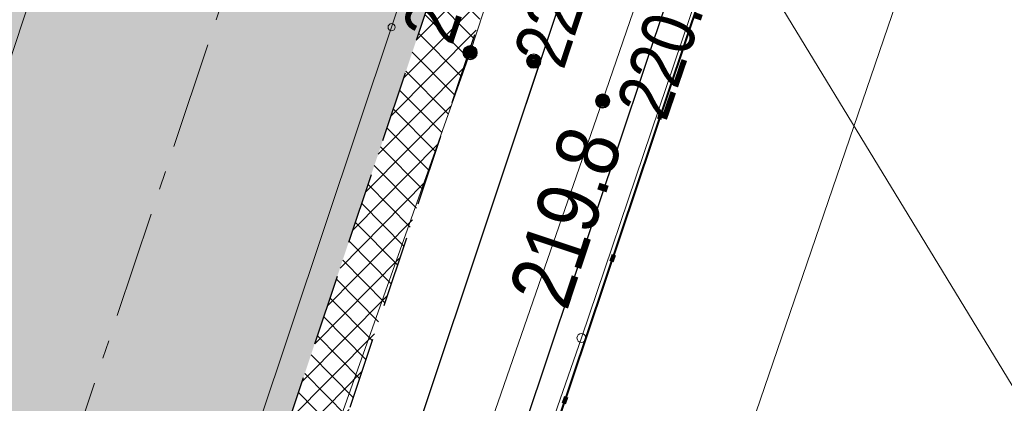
# Model space of a CAD drawing. Header units: metres. Extents: x 6599773 to 13199707, y 5688499 to 11377233.
# Tile 50 of 256: x 6599886.54 to 6599900.33, y 5688669.96 to 5688675.34. Entities that reach past the tile are written whole.
import ezdxf
from ezdxf.enums import TextEntityAlignment as Align

# ---------------------------------------------------------------- set-up
doc = ezdxf.new("R2010")
doc.units = ezdxf.units.M
doc.header["$MEASUREMENT"] = 0
for name, pattern in [('1', [0]), ('2_OTKJ', [2, 1.5, -0.5]), ('3_EGJE', [2.5, 1.5, -0.3700000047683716, 0.2600001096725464, -0.369999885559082]), ('9', [1, 0, -1]), ('BTO', [0]), ('BUG', [1.5, 1, -0.5]), ('GUK', [2, 1.5, -0.5]), ('GUZ', [1, 0.5, -0.5]), ('UPT', [0]), ('UPW', [0])]:
    doc.linetypes.add(name, pattern=pattern)
doc.layers.get('0').update_dxf_attribs({"linetype": 'CONTINUOUS', "lineweight": 5})
for name, color, linetype, lineweight in [('_kolor chodnik', 50, '1', 0), ('_kolor zjazdy kostka', 7, '1', 0), ('_kolor ścieżka', 10, '1', 0), ('_krawedz jezdni i pobocza', 7, 'BUG', 30), ('_linie rozgran', 100, '9', 90), ('_os', 7, '3_EGJE', 13), ('_row', 150, 'CONTINUOUS', 30), ('AS__Nowe_granice', 140, 'CONTINUOUS', 30), ('Kontury', 90, 'GUK', 5), ('OTK_L_0', 7, '2_OTKJ', 5), ('OTK_L_5', 7, 'CONTINUOUS', 5), ('OTR_T_0', 7, 'CONTINUOUS', 5), ('OTR_T_1', 7, 'CONTINUOUS', 5), ('UTTOC_T_2', 30, 'CONTINUOUS', 9), ('UTTPOM_L_0', 30, 'UPT', 9), ('UWWPM_L_0', 5, 'UPW', 9), ('Uzytki', 90, 'GUZ', 9)]:
    doc.layers.add(name, color=color, linetype=linetype, lineweight=lineweight)
for name, color, linetype, lineweight, true_color in [('_kolor jezdnia', 7, '1', 0, 0x00dbdb), ('_kolor pobocze', 7, '1', 0, 0xff66ff), ('_podział mój', 7, 'BTO', 40, 0xdb70ff)]:
    doc.layers.add(name, color=color, linetype=linetype, lineweight=lineweight, true_color=true_color)
doc.styles.add('STYL_ARIAL', font='ARIALN.TTF', dxfattribs={"width": 0.75, "oblique": 0.1})
pattern_1 = [(45, (0, 0), (-0.1767766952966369, 0.1767766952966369), []), (135, (0, 0), (-0.1767766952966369, -0.1767766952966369), [])]

# ---------------------------------------------------------------- blocks, each defined once
blk = doc.blocks.new('403')
at = {"color": 0}
blk.add_circle((0, 0), 0.05, dxfattribs=at)
blk = doc.blocks.new('801')
at = {"color": 0}
for radius in [0.1, 0.09, 0.08, 0.07, 0.06, 0.05, 0.04, 0.03, 0.02, 0.01]:
    blk.add_circle((0, 0), radius, dxfattribs=at)
blk = doc.blocks.new('UGT')
at = {"linetype": 'Continuous'}
blk.add_circle((0, 0), 0.0625, dxfattribs=at)

msp = doc.modelspace()

# ---------------------------------------------------------------- hatches: boundary and pattern name
at = {"layer": '_kolor chodnik'}
h = msp.add_hatch(dxfattribs=at)
h.set_pattern_fill('ANSI37', color=256, scale=2)
h.set_pattern_definition(pattern_1)
h.paths.add_polyline_path([(6599849.938171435, 5688542.085872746), (6599852.232147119, 5688548.938742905), (6599853.573135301, 5688548.489851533), (6599853.827082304, 5688549.248475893), (6599851.793849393, 5688549.929093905), (6599849.895278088, 5688548.982823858), (6599847.823506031, 5688542.793750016)])
edge = h.paths.add_edge_path()
edge.add_line((6600018.106075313, 5689087.454911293), (6600022.42781917, 5689091.229234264))
edge.add_line((6600022.42781917, 5689091.229234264), (6600020.233254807, 5689093.742094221))
edge.add_line((6600020.233254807, 5689093.742094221), (6600017.159471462, 5689091.057656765))
edge.add_arc((6600023.275194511, 5689085.3851404), 8.341433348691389, 137.1531559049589, 148.8016577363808)
edge.add_line((6600016.140105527, 5689089.706021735), (6600018.106075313, 5689087.454911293))
h.paths.add_polyline_path([(6600038.501784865, 5689187.592294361), (6600037.906968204, 5689187.700586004), (6600037.63829624, 5689186.224843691), (6600038.240083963, 5689186.115282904)])
h.paths.add_polyline_path([(6600069.098302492, 5689360.276020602), (6600068.321239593, 5689360.413462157), (6600068.064048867, 5689358.936495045), (6600068.836639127, 5689358.799546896)])
h.paths.add_polyline_path([(6600082.393785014, 5689362.950258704), (6600082.941124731, 5689366.103121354), (6600081.481377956, 5689366.361351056), (6600080.923159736, 5689363.210828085)])
h.paths.add_polyline_path([(6600074.022236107, 5689388.065861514), (6600072.983907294, 5689388.249860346), (6600072.723374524, 5689386.77253894), (6600073.760538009, 5689386.588865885)])
h.paths.add_polyline_path([(6600105.613104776, 5689486.405659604), (6600106.749499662, 5689489.711933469), (6600105.298891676, 5689490.233346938), (6600104.143487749, 5689486.917306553)], flags=17)
h.paths.add_polyline_path([(6600132.519778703, 5689678.737346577), (6600131.761827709, 5689678.896110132), (6600131.444670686, 5689677.429261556), (6600132.212256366, 5689677.269208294)])
h.paths.add_polyline_path([(6600156.649397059, 5689798.7449027), (6600156.48800471, 5689797.958860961), (6600157.450195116, 5689797.757316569), (6600157.615023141, 5689798.542205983)])
h.paths.add_polyline_path([(6600189.055358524, 5689948.643107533), (6600187.902868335, 5689948.884512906), (6600187.600024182, 5689947.417400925), (6600188.748131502, 5689947.176379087)])
edge = h.paths.add_edge_path()
edge.add_line((6600204.459383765, 5690032.969035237), (6600204.153258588, 5690031.227801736))
edge.add_arc((6600202.328347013, 5690027.299936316), 4.331100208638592, 41.85300125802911, 65.08011549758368, ccw=False)
edge.add_arc((6600032.90393149, 5690051.979071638), 174.020003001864, 352.8070218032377, 353.495463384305)
edge.add_arc((6600202.372679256, 5690027.343587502), 5.999999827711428, 55.12102442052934, 69.64815978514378)
edge = h.paths.add_edge_path()
edge.add_line((6600205.046027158, 5690040.265402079), (6600204.972740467, 5690038.483452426))
edge.add_arc((6600203.986269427, 5690044.401803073), 5.999999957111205, 279.4630688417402, 294.9140560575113)
edge.add_line((6600206.513819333, 5690038.960158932), (6600206.607027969, 5690041.030672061))
edge.add_arc((6600203.986269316, 5690044.401803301), 4.270000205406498, 284.3702444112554, 307.86193139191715, ccw=False)
edge = h.paths.add_edge_path()
edge.add_arc((6600203.547470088, 5690044.558759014), 6.446878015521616, 324.4350091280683, 356.2013368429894, ccw=False)
edge.add_arc((6600203.986269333, 5690044.401803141), 6.00000007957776, 323.2169970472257, 357.4193489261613)
h.paths.add_polyline_path([(6600208.910055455, 5690121.713696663), (6600208.146285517, 5690121.748120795), (6600207.125602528, 5690121.794124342), (6600209.971605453, 5690121.665851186)])
edge = h.paths.add_edge_path()
edge.add_line((6600238.769818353, 5690481.648294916), (6600240.338176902, 5690490.873746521))
edge.add_line((6600240.338176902, 5690490.873746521), (6600241.251295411, 5690510.829461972))
edge.add_line((6600241.251295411, 5690510.829461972), (6600239.524022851, 5690510.928942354))
edge.add_line((6600239.524022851, 5690510.928942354), (6600238.633343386, 5690491.167757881))
edge.add_line((6600238.633343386, 5690491.167757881), (6600234.579716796, 5690467.661262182))
edge.add_line((6600234.579716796, 5690467.661262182), (6600234.449796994, 5690464.966873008))
edge.add_arc((6600242.443669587, 5690464.607462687), 8.00194818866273, 177.4256738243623, 268.2543056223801)
edge.add_line((6600242.199903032, 5690456.609228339), (6600242.216657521, 5690457.359274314))
edge.add_line((6600242.216657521, 5690457.359274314), (6600242.305257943, 5690458.836738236))
edge.add_arc((6600242.444504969, 5690464.607952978), 5.772894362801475, 177.0298084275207, 268.6178439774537, ccw=False)
edge.add_line((6600236.679365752, 5690464.907083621), (6600236.951876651, 5690470.95443634))
edge.add_line((6600236.951876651, 5690470.95443634), (6600238.150786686, 5690478.210832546))
edge.add_line((6600238.150786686, 5690478.210832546), (6600238.769818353, 5690481.648294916))
h.paths.add_polyline_path([(6600238.769818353, 5690481.648294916), (6600238.150786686, 5690478.210832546), (6600239.670056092, 5690477.930590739), (6600240.266710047, 5690481.376366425)], flags=17)
edge = h.paths.add_edge_path()
edge.add_line((6600223.366500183, 5690460.339976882), (6600223.276803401, 5690457.948865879))
edge.add_arc((6600221.105749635, 5690465.64864014), 7.999999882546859, 285.7465040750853, 299.8464885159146)
edge.add_line((6600225.08717264, 5690458.709744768), (6600225.240084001, 5690461.623695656))
edge.add_arc((6600221.105749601, 5690465.648640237), 5.769999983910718, 293.06724420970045, 315.7681070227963, ccw=False)
edge = h.paths.add_edge_path()
edge.add_arc((6600220.025145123, 5690444.676291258), 5.77000016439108, 37.996647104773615, 59.94382588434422, ccw=False)
edge.add_line((6600224.572175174, 5690448.22839199), (6600224.817793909, 5690451.081798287))
edge.add_arc((6600220.025145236, 5690444.676291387), 7.999999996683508, 53.19588653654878, 68.15166733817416)
edge.add_line((6600223.00235276, 5690452.101669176), (6600222.91504296, 5690449.670427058))
edge = h.paths.add_edge_path()
edge.add_arc((6600221.105749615, 5690465.648640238), 7.999999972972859, 328.0222308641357, 357.0132597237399)
edge.add_line((6600229.094882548, 5690465.23180147), (6600229.218816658, 5690467.593604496))
edge.add_line((6600229.218816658, 5690467.593604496), (6600228.218919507, 5690467.645774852))
edge.add_line((6600228.218919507, 5690467.645774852), (6600227.891778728, 5690461.411918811))
h.paths.add_polyline_path([(6600200.980142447, 5690012.236744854), (6600202.31727834, 5690011.956662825), (6600202.522293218, 5690012.935421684), (6600201.182321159, 5690013.216097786)])
h.paths.add_polyline_path([(6600196.457878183, 5689983.98337835), (6600195.202332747, 5689984.246370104), (6600194.899091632, 5689982.777335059), (6600196.150355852, 5689982.515240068)])
edge = h.paths.add_edge_path()
edge.add_line((6600112.305909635, 5689517.99101877), (6600112.691041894, 5689519.807934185))
edge.add_line((6600112.691041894, 5689519.807934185), (6600113.245521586, 5689522.423769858))
edge.add_line((6600113.245521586, 5689522.423769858), (6600111.553124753, 5689522.782507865))
edge.add_line((6600111.553124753, 5689522.782507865), (6600107.405864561, 5689503.217226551))
edge.add_line((6600107.405864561, 5689503.217226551), (6600099.494506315, 5689480.361667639))
edge.add_line((6600099.494506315, 5689480.361667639), (6600099.182814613, 5689478.891218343))
edge.add_arc((6600107.008997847, 5689477.232359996), 8.000059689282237, 168.0325629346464, 257.7529108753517)
edge.add_line((6600105.311960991, 5689469.414366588), (6600105.784990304, 5689471.593619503))
edge.add_arc((6600107.008927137, 5689477.232314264), 5.769999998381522, 168.0321375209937, 257.7533362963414, ccw=False)
edge.add_line((6600101.364343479, 5689478.42879883), (6600101.647245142, 5689479.76342708))
edge.add_line((6600101.647245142, 5689479.76342708), (6600104.143487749, 5689486.917306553))
edge.add_line((6600104.143487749, 5689486.917306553), (6600105.298891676, 5689490.233346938))
edge.add_line((6600105.298891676, 5689490.233346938), (6600108.240043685, 5689498.809726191))
edge.add_line((6600108.240043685, 5689498.809726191), (6600112.305909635, 5689517.99101877))
h.paths.add_polyline_path([(6600136.009573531, 5689645.499114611), (6600138.333647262, 5689645.012304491), (6600138.661671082, 5689646.578318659), (6600134.869459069, 5689647.372651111)])
at = {"layer": '_kolor jezdnia'}
h = msp.add_hatch(dxfattribs=at)
h.set_pattern_fill('ANSI37', color=256, scale=2.2)
h.set_pattern_definition([(311.9999999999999, (0, 0), (0.2043648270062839, 0.1840109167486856), []), (41.99999999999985, (0, 0), (-0.1840109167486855, 0.2043648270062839), [])])
edge = h.paths.add_edge_path()
edge.add_line((6599833.066047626, 5688539.933393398), (6599850.649511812, 5688527.983462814))
edge.add_arc((6599857.337592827, 5688536.653968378), 10.95025544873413, 169.5012687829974, 232.3548431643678, ccw=False)
edge.add_arc((6599858.085851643, 5688536.618142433), 11.69295282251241, 162.2507788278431, 169.9967502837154, ccw=False)
edge.add_line((6599846.949484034, 5688540.182754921), (6599847.823506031, 5688542.793750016))
edge.add_line((6599847.823506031, 5688542.793750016), (6599849.895278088, 5688548.982823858))
edge.add_line((6599849.895278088, 5688548.982823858), (6599852.434748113, 5688556.56906746))
edge.add_line((6599852.434748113, 5688556.56906746), (6599928.48625871, 5688783.760284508))
edge.add_line((6599928.48625871, 5688783.760284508), (6599931.025728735, 5688791.34652811))
edge.add_line((6599931.025728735, 5688791.34652811), (6599996.657773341, 5688987.411326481))
edge.add_line((6599996.657773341, 5688987.411326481), (6599999.197243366, 5688994.997570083))
edge.add_line((6599999.197243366, 5688994.997570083), (6600021.930100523, 5689062.908193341))
edge.add_line((6600021.930100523, 5689062.908193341), (6600017.620224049, 5689067.371531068))
edge.add_line((6600017.620224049, 5689067.371531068), (6600016.714558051, 5689064.654078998))
edge.add_line((6600016.714558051, 5689064.654078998), (6600012.423620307, 5689051.835617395))
edge.add_line((6600012.423620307, 5689051.835617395), (6600009.884150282, 5689044.249373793))
edge.add_line((6600009.884150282, 5689044.249373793), (6599977.53516164, 5688947.612159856))
edge.add_line((6599977.53516164, 5688947.612159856), (6599974.995691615, 5688940.025916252))
edge.add_line((6599974.995691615, 5688940.025916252), (6599942.096912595, 5688841.746295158))
edge.add_line((6599942.096912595, 5688841.746295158), (6599939.557442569, 5688834.160051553))
edge.add_line((6599939.557442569, 5688834.160051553), (6599882.679288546, 5688664.246042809))
edge.add_line((6599882.679288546, 5688664.246042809), (6599880.139818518, 5688656.659799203))
edge.add_line((6599880.139818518, 5688656.659799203), (6599852.464543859, 5688573.984527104))
edge.add_line((6599852.464543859, 5688573.984527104), (6599842.470137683, 5688544.127903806))
edge.add_arc((6599835.706422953, 5688546.652910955), 7.219660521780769, 248.54809133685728, 339.52856074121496, ccw=False)
h.paths.add_polyline_path([(6600044.653202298, 5689172.271628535), (6600046.276244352, 5689181.431901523), (6600047.759199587, 5689189.801539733), (6600051.0603021, 5689208.432603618), (6600052.368792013, 5689215.817578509), (6600054.808584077, 5689229.587499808), (6600056.11707399, 5689236.972474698), (6600057.346666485, 5689243.912161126), (6600058.655146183, 5689251.297078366), (6600058.831439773, 5689252.292060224), (6600060.098987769, 5689259.445963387), (6600060.139929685, 5689259.677035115), (6600061.407468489, 5689266.830886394), (6600072.329030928, 5689328.470998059), (6600073.637511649, 5689335.855921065), (6600077.337304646, 5689356.73715072), (6600078.820259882, 5689365.106788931), (6600081.142794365, 5689378.214921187), (6600082.53851694, 5689386.092227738), (6600095.187867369, 5689457.483787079), (6600091.082877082, 5689465.8405575), (6600089.043088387, 5689454.328211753), (6600087.870641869, 5689447.711051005), (6600087.560133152, 5689445.958573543), (6600086.562151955, 5689440.326076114), (6600082.433200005, 5689417.022719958), (6600080.95024477, 5689408.65308175), (6600077.202698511, 5689387.502337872), (6600075.719743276, 5689379.132699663), (6600073.469199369, 5689366.430874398), (6600071.986244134, 5689358.061236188), (6600069.986864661, 5689346.776955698), (6600068.591142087, 5689338.899649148), (6600065.559290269, 5689321.78820693), (6600064.163567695, 5689313.91090038), (6600059.719426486, 5689288.828650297), (6600058.323703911, 5689280.951343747), (6600057.563846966, 5689276.662793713), (6600056.168124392, 5689268.785487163), (6600054.804920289, 5689261.091711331), (6600053.409197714, 5689253.214404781), (6600053.264817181, 5689252.399536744), (6600051.869094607, 5689244.522230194), (6600051.183555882, 5689240.653124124), (6600049.787833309, 5689232.775817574), (6600046.593849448, 5689214.749319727), (6600045.198126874, 5689206.872013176), (6600044.41754409, 5689202.466488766), (6600042.934588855, 5689194.096850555), (6600036.429952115, 5689157.38538759), (6600034.94699688, 5689149.01574938), (6600030.579776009, 5689124.367629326), (6600027.529365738, 5689107.151445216), (6600024.895072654, 5689094.014582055), (6600030.583685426, 5689094.264316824), (6600032.945013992, 5689106.191885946), (6600043.170247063, 5689163.901990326)])
edge = h.paths.add_edge_path()
edge.add_line((6600111.106812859, 5689535.144351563), (6600111.256844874, 5689535.85214863))
edge.add_line((6600111.256844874, 5689535.85214863), (6600112.915748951, 5689543.678261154))
edge.add_line((6600112.915748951, 5689543.678261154), (6600117.304772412, 5689564.384094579))
edge.add_line((6600117.304772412, 5689564.384094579), (6600119.067357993, 5689572.699339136))
edge.add_line((6600119.067357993, 5689572.699339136), (6600120.087667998, 5689577.512794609))
edge.add_line((6600120.087667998, 5689577.512794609), (6600121.64289057, 5689584.849775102))
edge.add_line((6600121.64289057, 5689584.849775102), (6600128.436769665, 5689616.900852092))
edge.add_line((6600128.436769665, 5689616.900852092), (6600129.991992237, 5689624.237832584))
edge.add_line((6600129.991992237, 5689624.237832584), (6600132.660554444, 5689636.827148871))
edge.add_line((6600132.660554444, 5689636.827148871), (6600133.208838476, 5689639.444704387))
edge.add_line((6600133.208838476, 5689639.444704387), (6600134.848957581, 5689647.274775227))
edge.add_line((6600134.848957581, 5689647.274775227), (6600138.97649476, 5689666.979995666))
edge.add_line((6600138.97649476, 5689666.979995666), (6600140.51410642, 5689674.320687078))
edge.add_line((6600140.51410642, 5689674.320687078), (6600145.209128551, 5689696.735129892))
edge.add_line((6600145.209128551, 5689696.735129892), (6600146.746740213, 5689704.075821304))
edge.add_line((6600146.746740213, 5689704.075821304), (6600151.462308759, 5689726.588354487))
edge.add_line((6600151.462308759, 5689726.588354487), (6600152.999920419, 5689733.929045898))
edge.add_line((6600152.999920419, 5689733.929045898), (6600155.244070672, 5689744.642813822))
edge.add_line((6600155.244070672, 5689744.642813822), (6600156.781682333, 5689751.983505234))
edge.add_line((6600156.781682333, 5689751.983505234), (6600161.635515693, 5689775.156126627))
edge.add_line((6600161.635515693, 5689775.156126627), (6600163.378142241, 5689783.475576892))
edge.add_line((6600163.378142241, 5689783.475576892), (6600163.850769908, 5689785.731942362))
edge.add_line((6600163.850769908, 5689785.731942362), (6600167.028500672, 5689800.90270461))
edge.add_line((6600167.028500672, 5689800.90270461), (6600179.490888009, 5689860.399222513))
edge.add_line((6600179.490888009, 5689860.399222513), (6600181.233514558, 5689868.718672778))
edge.add_line((6600181.233514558, 5689868.718672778), (6600181.84713393, 5689871.648144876))
edge.add_line((6600181.84713393, 5689871.648144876), (6600183.38474559, 5689878.988836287))
edge.add_line((6600183.38474559, 5689878.988836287), (6600184.935818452, 5689886.393792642))
edge.add_line((6600184.935818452, 5689886.393792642), (6600186.575937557, 5689894.223863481))
edge.add_line((6600186.575937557, 5689894.223863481), (6600194.051338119, 5689929.912074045))
edge.add_line((6600194.051338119, 5689929.912074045), (6600195.691457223, 5689937.742144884))
edge.add_line((6600195.691457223, 5689937.742144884), (6600202.915799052, 5689972.231779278))
edge.add_line((6600202.915799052, 5689972.231779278), (6600204.555918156, 5689980.061850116))
edge.add_line((6600204.555918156, 5689980.061850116), (6600206.062781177, 5689987.255744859))
edge.add_line((6600206.062781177, 5689987.255744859), (6600207.702900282, 5689995.085815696))
edge.add_line((6600207.702900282, 5689995.085815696), (6600210.232559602, 5690007.162628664))
edge.add_line((6600210.232559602, 5690007.162628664), (6600211.694938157, 5690014.144150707))
edge.add_arc((6600028.177652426, 5690052.584442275), 187.5000004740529, 348.1696294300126, 357.4195276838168)
edge.add_line((6600215.487522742, 5690044.142720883), (6600208.310270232, 5690026.480446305))
edge.add_arc((6600032.903933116, 5690051.97907145), 177.2500013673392, 348.1696294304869, 351.7289130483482, ccw=False)
edge.add_line((6600206.38894146, 5690015.640182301), (6600205.966941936, 5690013.625519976))
edge.add_line((6600205.966941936, 5690013.625519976), (6600204.326822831, 5690005.795449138))
edge.add_line((6600204.326822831, 5690005.795449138), (6600197.076961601, 5689971.183982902))
edge.add_line((6600197.076961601, 5689971.183982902), (6600195.334335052, 5689962.864532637))
edge.add_line((6600195.334335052, 5689962.864532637), (6600193.44722506, 5689953.855305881))
edge.add_line((6600193.44722506, 5689953.855305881), (6600191.909227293, 5689946.512771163))
edge.add_line((6600191.909227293, 5689946.512771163), (6600185.49684423, 5689915.899498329))
edge.add_line((6600185.49684423, 5689915.899498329), (6600183.856521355, 5689908.068454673))
edge.add_line((6600183.856521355, 5689908.068454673), (6600182.066605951, 5689899.523243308))
edge.add_line((6600182.066605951, 5689899.523243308), (6600180.32407057, 5689891.204228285))
edge.add_line((6600180.32407057, 5689891.204228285), (6600174.320344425, 5689862.541919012))
edge.add_line((6600174.320344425, 5689862.541919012), (6600172.577809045, 5689854.222903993))
edge.add_line((6600172.577809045, 5689854.222903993), (6600163.663810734, 5689811.666703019))
edge.add_line((6600163.663810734, 5689811.666703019), (6600162.023782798, 5689803.837067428))
edge.add_line((6600162.023782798, 5689803.837067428), (6600160.924220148, 5689798.587659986))
edge.add_line((6600160.924220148, 5689798.587659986), (6600159.279208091, 5689790.734229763))
edge.add_line((6600159.279208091, 5689790.734229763), (6600157.107250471, 5689780.365115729))
edge.add_line((6600157.107250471, 5689780.365115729), (6600155.462238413, 5689772.511685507))
edge.add_line((6600155.462238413, 5689772.511685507), (6600153.380318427, 5689762.572418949))
edge.add_line((6600153.380318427, 5689762.572418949), (6600151.735124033, 5689754.718118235))
edge.add_line((6600151.735124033, 5689754.718118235), (6600148.586504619, 5689739.686336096))
edge.add_line((6600148.586504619, 5689739.686336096), (6600146.885007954, 5689731.563243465))
edge.add_line((6600146.885007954, 5689731.563243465), (6600141.75088822, 5689707.052510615))
edge.add_line((6600141.75088822, 5689707.052510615), (6600140.110896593, 5689699.223048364))
edge.add_line((6600140.110896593, 5689699.223048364), (6600133.483561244, 5689667.583574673))
edge.add_line((6600133.483561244, 5689667.583574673), (6600131.860394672, 5689659.834436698))
edge.add_line((6600131.860394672, 5689659.834436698), (6600131.740984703, 5689659.26436315))
edge.add_line((6600131.740984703, 5689659.26436315), (6600130.117814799, 5689651.515209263))
edge.add_line((6600130.117814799, 5689651.515209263), (6600127.278733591, 5689637.961189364))
edge.add_line((6600127.278733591, 5689637.961189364), (6600126.924568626, 5689636.290366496))
edge.add_line((6600126.924568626, 5689636.290366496), (6600125.166244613, 5689627.995226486))
edge.add_line((6600125.166244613, 5689627.995226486), (6600118.009503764, 5689594.232298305))
edge.add_line((6600118.009503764, 5689594.232298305), (6600116.251179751, 5689585.937158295))
edge.add_line((6600116.251179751, 5689585.937158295), (6600113.665314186, 5689573.737975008))
edge.add_line((6600113.665314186, 5689573.737975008), (6600111.898534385, 5689565.402943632))
edge.add_line((6600111.898534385, 5689565.402943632), (6600104.889982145, 5689532.33911599))
edge.add_line((6600104.889982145, 5689532.33911599), (6600103.226635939, 5689524.492047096))
edge.add_line((6600103.226635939, 5689524.492047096), (6600096.623876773, 5689493.342605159))
edge.add_line((6600096.623876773, 5689493.342605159), (6600094.968986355, 5689485.53542763))
edge.add_line((6600094.968986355, 5689485.53542763), (6600094.300101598, 5689482.379870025))
edge.add_line((6600094.300101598, 5689482.379870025), (6600099.182814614, 5689478.891218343))
edge.add_line((6600099.182814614, 5689478.891218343), (6600099.494506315, 5689480.361667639))
edge.add_line((6600099.494506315, 5689480.361667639), (6600111.106812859, 5689535.144351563))
edge = h.paths.add_edge_path()
edge.add_arc((6600239.213891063, 5690851.4003676), 10.0000000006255, -2.8342403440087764, 76.13703556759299, ccw=False)
edge.add_line((6600249.201658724, 5690850.905901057), (6600249.082723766, 5690848.503524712))
edge.add_line((6600249.082723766, 5690848.503524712), (6600247.016487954, 5690806.767468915))
edge.add_line((6600247.016487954, 5690806.767468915), (6600246.092398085, 5690789.152178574))
edge.add_line((6600246.092398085, 5690789.152178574), (6600233.768116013, 5690572.015170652))
edge.add_line((6600233.768116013, 5690572.015170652), (6600228.959056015, 5690465.29620206))
edge.add_line((6600228.959056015, 5690465.29620206), (6600234.588724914, 5690465.017134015))
edge.add_line((6600234.588724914, 5690465.017134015), (6600239.26254019, 5690571.767576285))
edge.add_line((6600239.26254019, 5690571.767576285), (6600252.505038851, 5690806.400146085))
edge.add_line((6600252.505038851, 5690806.400146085), (6600254.569211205, 5690848.094521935))
edge.add_arc((6600262.559425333, 5690847.6989487), 7.999999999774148, 76.13703557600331, 177.1657596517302, ccw=False)
edge.add_line((6600264.476229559, 5690855.465921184), (6600241.609896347, 5690861.109083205))
edge = h.paths.add_edge_path()
edge.add_line((6600250.031475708, 5690451.625307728), (6600250.231741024, 5690455.772579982))
edge.add_line((6600250.231741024, 5690455.772579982), (6600246.257763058, 5690456.417303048))
edge.add_line((6600246.257763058, 5690456.417303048), (6600242.171761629, 5690456.61060902))
edge.add_arc((6600242.563100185, 5690464.586983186), 7.985968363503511, 176.9123644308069, 267.1911945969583, ccw=False)
edge.add_line((6600234.588724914, 5690465.017134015), (6600228.959056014, 5690465.29620206))
edge.add_arc((6600220.965133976, 5690465.657286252), 8.002072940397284, 267.8289300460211, 357.413716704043, ccw=False)
edge.add_line((6600220.661989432, 5690457.660957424), (6600212.406915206, 5690458.119572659))
edge.add_line((6600212.406915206, 5690458.119572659), (6600208.431872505, 5690457.817501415))
edge.add_line((6600208.431872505, 5690457.817501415), (6600208.233912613, 5690454.548331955))
edge.add_line((6600208.233912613, 5690454.548331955), (6600212.129565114, 5690453.127270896))
edge.add_line((6600212.129565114, 5690453.127270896), (6600218.640548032, 5690452.76554962))
edge.add_line((6600218.640548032, 5690452.76554962), (6600216.486747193, 5690452.885205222))
edge.add_line((6600216.486747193, 5690452.885205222), (6600220.46890539, 5690452.663974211))
edge.add_arc((6600220.025145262, 5690444.676291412), 7.999999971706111, -0.3386579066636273, 86.8201700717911, ccw=False)
edge.add_line((6600228.025005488, 5690444.629006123), (6600227.803602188, 5690439.649256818))
edge.add_line((6600227.803602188, 5690439.649256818), (6600226.885525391, 5690435.936828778))
edge.add_line((6600226.885525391, 5690435.936828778), (6600225.534849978, 5690405.967249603))
edge.add_line((6600225.534849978, 5690405.967249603), (6600226.115199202, 5690402.187514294))
edge.add_line((6600226.115199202, 5690402.187514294), (6600213.445139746, 5690121.008786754))
edge.add_line((6600213.445139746, 5690121.008786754), (6600213.352800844, 5690118.960058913))
edge.add_line((6600213.352800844, 5690118.960058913), (6600209.980184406, 5690044.131649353))
edge.add_arc((6600203.986269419, 5690044.401803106), 5.999999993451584, 257.4162346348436, 357.41934921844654, ccw=False)
edge.add_line((6600202.679069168, 5690038.545931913), (6600201.589735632, 5690033.666039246))
edge.add_line((6600201.589735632, 5690033.666039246), (6600203.67987942, 5690033.199458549))
edge.add_arc((6600202.372679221, 5690027.343587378), 5.999999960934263, -8.27108729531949, 77.41623506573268, ccw=False)
edge.add_line((6600208.310270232, 5690026.480446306), (6600215.487522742, 5690044.142720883))
edge.add_line((6600215.487522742, 5690044.142720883), (6600216.199687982, 5690059.944661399))
edge.add_line((6600216.199687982, 5690059.944661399), (6600216.537356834, 5690067.437056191))
edge.add_line((6600216.537356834, 5690067.437056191), (6600223.893528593, 5690230.66011469))
edge.add_line((6600223.893528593, 5690230.66011469), (6600224.231197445, 5690238.152509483))
edge.add_line((6600224.231197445, 5690238.152509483), (6600233.507835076, 5690443.987992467))
edge.add_arc((6600241.499722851, 5690443.627812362), 7.999999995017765, 87.29208981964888, 177.4195277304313, ccw=False)
edge.add_line((6600241.877677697, 5690451.618879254), (6600246.021541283, 5690451.422886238))
edge.add_line((6600246.021541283, 5690451.422886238), (6600246.427694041, 5690451.443388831))
edge.add_line((6600246.427694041, 5690451.443388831), (6600246.793970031, 5690451.461878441))
edge.add_line((6600246.793970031, 5690451.461878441), (6600250.031475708, 5690451.625307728))
edge = h.paths.add_edge_path()
edge.add_line((6600007.33756506, 5689086.20374581), (6600006.980466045, 5689080.740822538))
edge.add_line((6600006.980466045, 5689080.740822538), (6600007.229745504, 5689080.720859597))
edge.add_line((6600007.229745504, 5689080.720859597), (6600008.093335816, 5689080.601653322))
edge.add_line((6600008.093335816, 5689080.601653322), (6600008.702681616, 5689080.53831051))
edge.add_arc((6600008.140193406, 5689070.554142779), 9.999999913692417, -18.557800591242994, 86.77547804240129, ccw=False)
edge.add_line((6600017.620224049, 5689067.371531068), (6600021.930100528, 5689062.908193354))
edge.add_arc((6599734.83819726, 5689159.011261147), 302.7499967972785, 341.4922000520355, 343.8640860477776)
edge.add_arc((6600034.895369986, 5689072.315877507), 9.581213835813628, 98.63328270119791, 164.5273290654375, ccw=False)
edge.add_line((6600033.457137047, 5689081.788529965), (6600033.832640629, 5689081.798737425))
edge.add_line((6600033.832640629, 5689081.798737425), (6600034.422462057, 5689082.05700874))
edge.add_line((6600034.422462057, 5689082.05700874), (6600036.833623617, 5689082.139040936))
edge.add_line((6600036.833623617, 5689082.139040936), (6600036.730225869, 5689087.148851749))
edge.add_line((6600036.730225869, 5689087.148851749), (6600036.579860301, 5689087.134303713))
edge.add_arc((6600036.479565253, 5689093.136286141), 6.002820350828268, 169.1687651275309, 270.9573417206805, ccw=False)
edge.add_line((6600030.583685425, 5689094.264316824), (6600024.895072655, 5689094.014582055))
edge.add_arc((6600015.200558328, 5689096.162123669), 9.929528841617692, 271.0943432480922, 347.5094668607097, ccw=False)
edge.add_arc((6600014.909438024, 5689089.646776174), 3.446070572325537, 264.4236009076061, 278.0194998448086, ccw=False)
edge.add_line((6600014.574573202, 5689086.217014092), (6600014.299554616, 5689086.232508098))
edge.add_line((6600014.299554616, 5689086.232508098), (6600010.474232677, 5689086.448019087))
edge.add_line((6600010.474232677, 5689086.448019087), (6600007.33756506, 5689086.20374581))
edge = h.paths.add_edge_path()
edge.add_line((6600105.490725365, 5689463.953528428), (6600106.927559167, 5689464.047234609))
edge.add_line((6600106.927559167, 5689464.047234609), (6600107.835, 5689468.66))
edge.add_line((6600107.835, 5689468.66), (6600105.311960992, 5689469.414366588))
edge.add_arc((6600107.008997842, 5689477.232359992), 8.000059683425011, 168.0325628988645, 257.7529109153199, ccw=False)
edge.add_line((6600099.182814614, 5689478.891218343), (6600094.300101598, 5689482.379870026))
edge.add_arc((6600586.245114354, 5689378.10423892), 502.8750369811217, 168.032376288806, 169.9522165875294)
edge.add_line((6600091.082877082, 5689465.8405575), (6600095.187867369, 5689457.483787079))
edge.add_arc((6600103.06517392, 5689456.088064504), 8.000000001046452, 77.7533362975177, 169.9524553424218, ccw=False)
edge.add_line((6600104.762140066, 5689463.906012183), (6600105.490725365, 5689463.953528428))
at = {"layer": '_kolor pobocze'}
h = msp.add_hatch(dxfattribs=at)
h.set_pattern_fill('ANSI37', color=256, scale=2)
h.set_pattern_definition(pattern_1)
h.paths.add_polyline_path([(6599932.160925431, 5688783.321107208), (6599932.399290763, 5688784.03222046), (6599930.384830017, 5688784.706554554), (6599928.486258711, 5688783.760284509), (6599900.424162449, 5688699.929447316), (6599901.135372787, 5688699.691372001), (6599929.09885504, 5688783.227616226), (6599930.441347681, 5688783.896730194)])
h.paths.add_polyline_path([(6599863.82305472, 5688584.885679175), (6599865.461509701, 5688584.337302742), (6599865.699847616, 5688585.0483342), (6599863.76653706, 5688585.69550354), (6599861.867965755, 5688584.749233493), (6599852.434748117, 5688556.569067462), (6599852.907883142, 5688555.619781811), (6599862.297350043, 5688583.669249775), (6599862.358334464, 5688583.85143058), (6599862.480562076, 5688584.216565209)])
h.paths.add_polyline_path([(6599865.891775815, 5688591.038664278), (6599865.217260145, 5688592.39199476), (6599901.135372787, 5688699.691372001), (6599900.424162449, 5688699.929447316), (6599864.407435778, 5688592.335477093), (6599865.353705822, 5688590.436905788), (6599867.288949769, 5688589.789089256), (6599867.527342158, 5688590.500283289)])
at = {"layer": '_kolor zjazdy kostka'}
h = msp.add_hatch(dxfattribs=at)
h.set_pattern_fill('ANSI37', color=256, scale=2)
h.set_pattern_definition(pattern_1)
h.paths.add_polyline_path([(6600244.137440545, 5690813.934732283), (6600242.369522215, 5690814.022127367), (6600242.097568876, 5690808.528921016), (6600243.865482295, 5690808.44142671)])
h.paths.add_polyline_path([(6600247.012128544, 5690806.679412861), (6600247.44273645, 5690815.377295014), (6600247.393289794, 5690814.378518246), (6600247.113277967, 5690808.722537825)])
h.paths.add_polyline_path([(6600242.297085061, 5690788.088808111), (6600240.958726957, 5690788.155683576), (6600240.648818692, 5690782.664569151), (6600241.987258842, 5690782.599147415)])
h.paths.add_polyline_path([(6600245.558275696, 5690780.919298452), (6600246.037231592, 5690789.405686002), (6600244.985820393, 5690788.453468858), (6600244.612601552, 5690781.981345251)])
h.paths.add_polyline_path([(6600241.348405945, 5690723.711515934), (6600242.272017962, 5690722.691689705), (6600242.749709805, 5690731.155680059), (6600241.698138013, 5690730.203317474), (6600241.472690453, 5690726.27550499)])
h.paths.add_polyline_path([(6600225.772794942, 5690394.589141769), (6600224.731429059, 5690393.637598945), (6600224.461246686, 5690387.644646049), (6600225.412923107, 5690386.603142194)])
h.paths.add_polyline_path([(6600223.012390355, 5690333.280720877), (6600223.372595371, 5690341.272607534), (6600222.32835346, 5690340.318436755), (6600222.058239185, 5690334.324941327)])
h.paths.add_polyline_path([(6600215.496388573, 5690166.390602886), (6600215.856593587, 5690174.382489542), (6600214.812834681, 5690173.428760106), (6600214.542018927, 5690167.435062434)])
h.paths.add_polyline_path([(6600212.446537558, 5690121.053392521), (6600213.399499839, 5690120.010473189), (6600213.788744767, 5690128.503024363), (6600212.745135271, 5690127.54943145)])
h.paths.add_polyline_path([(6600209.977420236, 5690121.665589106), (6600210.225142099, 5690127.162117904), (6600207.346107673, 5690127.291879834), (6600207.119593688, 5690121.794395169)])
h.paths.add_polyline_path([(6600207.950178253, 5690070.725854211), (6600204.880846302, 5690070.828947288), (6600204.643784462, 5690065.333808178), (6600207.702521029, 5690065.204598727)])
h.paths.add_polyline_path([(6600200.981479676, 5690012.236464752), (6600199.969248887, 5690007.339980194), (6600201.282587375, 5690007.064882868), (6600202.31726072, 5690011.956666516)])
h.paths.add_polyline_path([(6600193.613960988, 5689970.406358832), (6600192.398010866, 5689970.660657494), (6600191.286205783, 5689965.274578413), (6600192.486379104, 5689965.023185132)])
h.paths.add_polyline_path([(6600189.061271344, 5689948.671423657), (6600189.984133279, 5689953.050774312), (6600188.818902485, 5689953.32186217), (6600187.908781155, 5689948.91282903)])
h.paths.add_polyline_path([(6600180.976201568, 5689915.317449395), (6600179.952861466, 5689910.421322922), (6600181.008474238, 5689910.200199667), (6600182.033843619, 5689915.09540201)])
h.paths.add_polyline_path([(6600176.508279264, 5689893.538690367), (6600177.476023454, 5689893.335973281), (6600178.603605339, 5689898.719146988), (6600177.636002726, 5689898.922290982)])
h.paths.add_polyline_path([(6600179.28182965, 5689859.401159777), (6600180.522246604, 5689860.211927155), (6600181.057490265, 5689860.561775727), (6600183.598022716, 5689860.029600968), (6600184.726606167, 5689865.412570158), (6600182.186324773, 5689865.943033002), (6600181.604764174, 5689866.832779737), (6600181.024456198, 5689867.720610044)])
h.paths.add_polyline_path([(6600160.20081012, 5689810.862606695), (6600159.232772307, 5689811.065842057), (6600158.207991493, 5689806.171529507), (6600159.17573568, 5689805.968812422)])
h.paths.add_polyline_path([(6600156.493917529, 5689797.987177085), (6600155.463416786, 5689793.068691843), (6600156.431160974, 5689792.865974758), (6600157.461419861, 5689797.784520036)])
edge = h.paths.add_edge_path()
edge.add_arc((6600173.111981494, 5689800.679690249), 5.999999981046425, 204.6731153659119, 239.5411154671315, ccw=False)
edge.add_arc((6600173.162096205, 5689800.685330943), 6.047914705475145, 168.3203586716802, 204.5234866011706, ccw=False)
edge.add_line((6600167.239404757, 5689801.909666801), (6600163.65166784, 5689784.781499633))
edge.add_arc((6600169.524220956, 5689783.551410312), 5.999999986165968, 139.2146049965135, 168.1696294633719, ccw=False)
edge.add_arc((6600169.524220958, 5689783.551410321), 5.999999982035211, 96.80962310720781, 139.2146050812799, ccw=False)
edge.add_line((6600168.81279652, 5689789.509083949), (6600170.070461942, 5689795.507731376))
h.paths.add_polyline_path([(6600163.526364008, 5689776.866746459), (6600166.051243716, 5689776.337874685), (6600167.179826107, 5689781.720838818), (6600164.653945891, 5689782.24992016), (6600163.941148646, 5689783.340449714), (6600163.493329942, 5689784.025580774), (6600161.750703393, 5689775.706130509), (6600162.438017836, 5689776.155376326)])
h.paths.add_polyline_path([(6600152.614191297, 5689774.643430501), (6600153.639138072, 5689779.536616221), (6600152.646757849, 5689779.74492896), (6600151.646447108, 5689774.846147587)])
h.paths.add_polyline_path([(6600150.121074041, 5689767.466820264), (6600148.177624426, 5689758.167954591), (6600149.115997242, 5689757.971390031), (6600151.066362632, 5689767.268392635)])
h.paths.add_polyline_path([(6600142.970741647, 5689739.332500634), (6600141.888449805, 5689734.142420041), (6600144.036614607, 5689733.695518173), (6600145.123068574, 5689738.882330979)])
h.paths.add_polyline_path([(6600136.256357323, 5689701.052153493), (6600137.154085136, 5689700.864096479), (6600138.287960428, 5689706.274871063), (6600137.38649247, 5689706.464182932)])
h.paths.add_polyline_path([(6600130.081494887, 5689667.099389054), (6600129.212847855, 5689667.281639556), (6600128.083282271, 5689661.898895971), (6600128.953953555, 5689661.716447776)])
h.paths.add_polyline_path([(6600128.397394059, 5689659.030340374), (6600127.554144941, 5689659.207226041), (6600126.493408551, 5689653.810049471), (6600127.269860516, 5689653.647397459)])
h.paths.add_polyline_path([(6600134.990411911, 5689640.633636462), (6600137.30714639, 5689640.148363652), (6600138.339560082, 5689645.040620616), (6600136.015486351, 5689645.500958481), (6600135.435178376, 5689646.388788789), (6600134.8548704, 5689647.276619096), (6600133.214751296, 5689639.446548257), (6600134.102581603, 5689640.026856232)])
h.paths.add_polyline_path([(6600122.164164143, 5689634.294831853), (6600121.024067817, 5689628.914244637), (6600122.015114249, 5689628.705875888), (6600123.155614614, 5689634.086346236)])
h.paths.add_polyline_path([(6600114.542075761, 5689593.450769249), (6600113.493359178, 5689593.398339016), (6600112.364315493, 5689588.045694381), (6600113.29076438, 5689587.547532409)])
h.paths.add_polyline_path([(6600110.194543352, 5689572.941097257), (6600109.207819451, 5689573.148880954), (6600108.06771793, 5689567.768269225), (6600109.050143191, 5689567.53521504)])
h.paths.add_polyline_path([(6600119.083213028, 5689565.540446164), (6600119.089125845, 5689565.542290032), (6600121.462438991, 5689565.065690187), (6600122.598093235, 5689570.447168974), (6600120.229622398, 5689570.949214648), (6600119.651446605, 5689571.8119627), (6600119.073270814, 5689572.72765526), (6600117.310757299, 5689564.412754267)])
h.paths.add_polyline_path([(6600101.698666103, 5689532.937884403), (6600100.730666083, 5689533.141679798), (6600099.694214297, 5689528.250234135), (6600100.669121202, 5689528.045267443)])
h.paths.add_polyline_path([(6600094.06402112, 5689496.827028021), (6600093.080194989, 5689497.033910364), (6600092.036590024, 5689492.143967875), (6600093.038865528, 5689491.933250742)])
h.paths.add_polyline_path([(6600083.709836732, 5689453.749808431), (6600082.738586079, 5689448.336231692), (6600084.647281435, 5689448.027407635), (6600085.606840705, 5689453.416583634)])
h.paths.add_polyline_path([(6600084.434394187, 5689446.825895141), (6600083.731191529, 5689446.921126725), (6600082.928047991, 5689442.491821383), (6600083.649300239, 5689442.394910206)])
h.paths.add_polyline_path([(6600078.04194071, 5689410.721110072), (6600078.996952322, 5689416.137564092), (6600078.0548333, 5689416.304853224), (6600077.111232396, 5689410.886043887)])
h.paths.add_polyline_path([(6600072.911565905, 5689386.768652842), (6600071.96046622, 5689381.312635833), (6600072.800073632, 5689381.163221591), (6600073.76645083, 5689386.590709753)])
h.paths.add_polyline_path([(6600082.887400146, 5689379.432062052), (6600085.278102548, 5689379.034943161), (6600086.160383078, 5689383.956496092), (6600083.759726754, 5689384.355378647), (6600083.152078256, 5689385.224725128), (6600082.544429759, 5689386.094071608), (6600081.148707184, 5689378.216765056), (6600082.018053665, 5689378.824413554)])
h.paths.add_polyline_path([(6600080.731401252, 5689363.247695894), (6600080.041469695, 5689363.369939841), (6600079.433821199, 5689364.239286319), (6600078.8261727, 5689365.108632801), (6600077.343217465, 5689356.73899459), (6600078.212563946, 5689357.346643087), (6600079.081910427, 5689357.954291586), (6600081.429189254, 5689357.564866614), (6600082.388748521, 5689362.980514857)])
h.paths.add_polyline_path([(6600069.104215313, 5689360.304336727), (6600070.063917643, 5689365.720487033), (6600069.2708267, 5689365.861009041), (6600068.327152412, 5689360.441778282)])
h.paths.add_polyline_path([(6600066.55061698, 5689345.891799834), (6600065.546169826, 5689346.069805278), (6600064.677796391, 5689341.145792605), (6600065.678290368, 5689340.968483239)])
h.paths.add_polyline_path([(6600061.138656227, 5689321.077501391), (6600060.270282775, 5689316.15348863), (6600061.250715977, 5689315.979734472), (6600062.127590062, 5689320.902245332)])
h.paths.add_polyline_path([(6600055.325252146, 5689288.11325564), (6600054.456878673, 5689283.189242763), (6600055.410852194, 5689283.020177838), (6600056.28317863, 5689287.917022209)])
h.paths.add_polyline_path([(6600048.045675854, 5689182.819289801), (6600050.371939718, 5689182.407116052), (6600051.314445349, 5689187.67761207), (6600048.980409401, 5689188.064690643), (6600048.372760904, 5689188.934037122), (6600047.765112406, 5689189.803383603), (6600046.306982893, 5689181.603992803), (6600046.972918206, 5689182.069462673)])
h.paths.add_polyline_path([(6600040.943690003, 5689201.374141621), (6600039.339175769, 5689201.66987967), (6600038.429882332, 5689196.244216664), (6600039.984130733, 5689195.958493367)])
h.paths.add_polyline_path([(6600032.993704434, 5689156.473759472), (6600032.278185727, 5689156.600537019), (6600031.299242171, 5689151.188930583), (6600032.034145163, 5689151.058111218)])
h.paths.add_polyline_path([(6600026.309179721, 5689123.603833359), (6600025.417362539, 5689118.683970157), (6600026.271201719, 5689118.532684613), (6600027.143528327, 5689123.456001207)])
h.paths.add_polyline_path([(6600013.302986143, 5689054.462576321), (6600015.84245617, 5689062.048819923), (6600014.576741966, 5689061.417973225), (6600012.672139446, 5689055.728290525)])
h.paths.add_polyline_path([(6599974.547216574, 5688938.686171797), (6599977.086686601, 5688946.272415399), (6599975.820972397, 5688945.641568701), (6599973.916369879, 5688939.951886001)])
h.paths.add_polyline_path([(6599942.102825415, 5688841.748139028), (6599940.837111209, 5688841.117292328), (6599938.932508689, 5688835.427609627), (6599939.563355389, 5688834.161895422)])
h.paths.add_polyline_path([(6599882.685201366, 5688664.247886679), (6599881.419487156, 5688663.617039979), (6599879.514884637, 5688657.927357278), (6599880.145731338, 5688656.661643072)])
h.paths.add_polyline_path([(6599851.799762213, 5688549.930937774), (6599853.832995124, 5688549.250319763), (6599855.420163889, 5688553.991722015), (6599853.386930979, 5688554.672340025), (6599852.913795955, 5688555.621625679), (6599852.440660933, 5688556.570911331), (6599849.901190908, 5688548.984667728)])
h.paths.add_polyline_path([(6600233.581687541, 5690586.458647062), (6600234.520016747, 5690585.337735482), (6600234.976631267, 5690593.42826699), (6600233.922640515, 5690592.499827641)])
h.paths.add_polyline_path([(6600231.728371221, 5690526.750719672), (6600230.676277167, 5690525.793817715), (6600230.420013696, 5690519.782861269), (6600231.363586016, 5690518.655686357)])
h.paths.add_polyline_path([(6600237.577122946, 5690639.505119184), (6600236.516490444, 5690638.540451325), (6600236.176926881, 5690632.541599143), (6600237.1204992, 5690631.41442423)])
h.paths.add_polyline_path([(6600238.927801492, 5690681.139540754), (6600239.8637879, 5690680.021427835), (6600240.320411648, 5690688.112122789), (6600239.268317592, 5690687.155220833)])
h.paths.add_polyline_path([(6600218.122284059, 5690224.814875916), (6600217.079933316, 5690223.862433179), (6600216.809648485, 5690217.865326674), (6600217.762143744, 5690216.822918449)])
h.paths.add_polyline_path([(6600219.363739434, 5690274.535639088), (6600220.315886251, 5690273.493612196), (6600220.675810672, 5690281.480778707), (6600219.633750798, 5690280.528598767)])
h.paths.add_polyline_path([(6600168.75986753, 5689856.554734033), (6600169.729143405, 5689856.351696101), (6600170.857343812, 5689861.737822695), (6600169.889741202, 5689861.940966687)])
h.paths.add_polyline_path([(6600168.841833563, 5689852.115601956), (6600167.871405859, 5689852.319339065), (6600166.844894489, 5689847.425845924), (6600167.816759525, 5689847.221809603)])
at = {"layer": '_kolor ścieżka'}
h = msp.add_hatch(dxfattribs=at)
h.set_pattern_fill('ANSI37', color=10, scale=2)
h.set_pattern_definition(pattern_1)
edge = h.paths.add_edge_path()
edge.add_line((6599877.145262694, 5688659.244027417), (6599854.614951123, 5688591.938475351))
edge.add_line((6599854.614951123, 5688591.938475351), (6599854.214414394, 5688589.387325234))
edge.add_line((6599854.214414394, 5688589.387325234), (6599839.435327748, 5688545.233719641))
edge.add_arc((6599834.52303551, 5688547.748213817), 5.518450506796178, 246.5150871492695, 332.8930934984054, ccw=False)
edge.add_line((6599832.323891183, 5688542.68688393), (6599836.925902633, 5688539.594394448))
edge.add_arc((6599835.881373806, 5688546.528699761), 7.012533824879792, 278.5661808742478, 339.9794081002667)
edge.add_line((6599842.470137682, 5688544.127903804), (6599857.359687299, 5688588.607952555))
edge.add_line((6599857.359687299, 5688588.607952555), (6599857.303782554, 5688591.591210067))
edge.add_line((6599857.303782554, 5688591.591210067), (6599879.508971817, 5688657.925513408))
edge.add_line((6599879.508971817, 5688657.925513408), (6599879.193548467, 5688658.558370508))
edge.add_line((6599879.193548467, 5688658.558370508), (6599877.145262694, 5688659.244027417))
h.paths.add_polyline_path([(6599879.193548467, 5688658.558370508), (6599879.508971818, 5688657.925513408), (6599881.413574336, 5688663.615196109), (6599880.780717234, 5688663.299772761), (6599878.732431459, 5688663.985429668), (6599877.145262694, 5688659.244027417)])
h.paths.add_polyline_path([(6599938.926595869, 5688835.425765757), (6599938.61117252, 5688836.058622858), (6599936.562886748, 5688836.744279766), (6599878.732431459, 5688663.985429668), (6599880.780717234, 5688663.299772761), (6599881.413574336, 5688663.615196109)])
h.paths.add_polyline_path([(6599974.364844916, 5688941.291630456), (6599974.049421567, 5688941.924487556), (6599972.001135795, 5688942.610144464), (6599936.562886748, 5688836.744279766), (6599938.61117252, 5688836.058622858), (6599938.926595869, 5688835.425765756)])
h.paths.add_polyline_path([(6599974.049421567, 5688941.924487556), (6599974.364844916, 5688941.291630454), (6600009.253303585, 5689045.515087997), (6600008.937880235, 5689046.147945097), (6600006.889594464, 5689046.833602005), (6599972.001135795, 5688942.610144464)])
h.paths.add_polyline_path([(6600008.937880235, 5689046.147945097), (6600009.253303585, 5689045.515087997), (6600011.157906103, 5689051.204770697), (6600010.525049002, 5689050.889347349), (6600008.476763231, 5689051.575004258), (6600006.889594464, 5689046.833602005)])
edge = h.paths.add_edge_path()
edge.add_arc((6599858.085851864, 5688536.618142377), 11.69295304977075, 162.2507788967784, 169.9967501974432)
edge.add_line((6599846.570656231, 5688538.649255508), (6599849.824991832, 5688528.706403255))
edge.add_line((6599849.824991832, 5688528.706403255), (6599853.135519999, 5688528.731057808))
edge.add_line((6599853.135519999, 5688528.731057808), (6599849.868997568, 5688538.728963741))
edge.add_line((6599849.868997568, 5688538.728963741), (6599850.886451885, 5688541.768438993))
edge.add_line((6599850.886451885, 5688541.768438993), (6599849.938171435, 5688542.085872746))
edge.add_line((6599849.938171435, 5688542.085872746), (6599847.823506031, 5688542.793750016))
edge.add_line((6599847.823506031, 5688542.793750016), (6599846.949484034, 5688540.182754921))
edge = h.paths.add_edge_path()
edge.add_arc((6600008.743460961, 5689068.123037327), 7.659999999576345, 341.4922000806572, 372.1491631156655)
edge.add_line((6600016.231900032, 5689069.735141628), (6600014.371922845, 5689078.374983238))
edge.add_arc((6600008.140193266, 5689070.554142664), 10.00000004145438, 51.45178747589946, 78.26461791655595)
edge.add_line((6600010.174112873, 5689080.345116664), (6600010.018184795, 5689077.577393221))
edge.add_arc((6600009.814745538, 5689075.098871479), 2.486856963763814, 14.594442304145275, 85.30763078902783, ccw=False)
edge.add_line((6600012.221360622, 5689075.725498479), (6600013.747330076, 5689068.637167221))
edge.add_line((6600013.747330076, 5689068.637167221), (6600013.596857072, 5689066.921144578))
edge.add_line((6600013.596857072, 5689066.921144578), (6600008.476763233, 5689051.575004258))
edge.add_line((6600008.476763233, 5689051.575004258), (6600010.525049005, 5689050.88934735))
edge.add_line((6600010.525049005, 5689050.88934735), (6600011.157906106, 5689051.204770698))
edge.add_line((6600011.157906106, 5689051.204770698), (6600016.00728921, 5689065.691494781))

# ---------------------------------------------------------------- linework, layer by layer
at = {"layer": '_krawedz jezdni i pobocza'}
for p, q in [((6600021.930100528, 5689062.908193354), (6599864.407435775, 5688592.335477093)), ((6599929.098855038, 5688783.227616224), (6599865.217260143, 5688592.391994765))]:
    msp.add_line(p, q, dxfattribs=at)
at = {"layer": '_linie rozgran', "lineweight": 90, "ltscale": 2}
msp.add_lwpolyline([(6600030.348422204, 5689076.243038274), (6599864.024958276, 5688580.051650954), (6599850.199901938, 5688538.618809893), (6599851.513, 5688534.393), (6599854.081261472, 5688528.283242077), (6599846.604379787, 5688533.136720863), (6599838.554236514, 5688539.011790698), (6599831.01, 5688544.560000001), (6599831.36575498, 5688545.645937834), (6599834.825033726, 5688543.342750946), (6599838.712247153, 5688545.593856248), (6599853.455783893, 5688589.641253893), (6599853.466151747, 5688593.232024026), (6600012.715234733, 5689068.96212712)], dxfattribs=at)
at = {"layer": '_os'}
msp.add_line((6600019.322329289, 5689063.781136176), (6599841.949959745, 5688533.910733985), dxfattribs=at)
at = {"layer": '_podział mój'}
msp.add_line((6600030.348422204, 5689076.243038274), (6599864.024958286, 5688580.051650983), dxfattribs=at)
at = {"layer": '_row'}
msp.add_line((6599931.537373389, 5688782.951650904), (6599867.687834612, 5688592.211791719), dxfattribs=at)
at = {"layer": 'AS__Nowe_granice'}
msp.add_lwpolyline([(6600029.73, 5689082.04), (6599862.41, 5688580.59)], dxfattribs=at)
at = {"layer": 'Kontury', "color": 3, "linetype": '1'}
msp.add_lwpolyline([(6599895.1923, 5688678.837), (6599862.41, 5688580.59)], dxfattribs=at)
at = {"layer": 'OTK_L_0', "color": 7, "linetype": '1'}
for points in [[(6599891.75, 5688675.233), (6599903.06, 5688709.048)], [(6599887.112, 5688676.928), (6599880.054, 5688655.461)], [(6599884.693, 5688654.154), (6599891.75, 5688675.233)]]:
    msp.add_lwpolyline(points, dxfattribs=at)
at = {"layer": 'OTK_L_5', "color": 7}
for points in [[(6599903.952, 5688708.738), (6599892.85, 5688674.877)], [(6599894.707, 5688674.2), (6599895.899, 5688677.673)], [(6599892.85, 5688674.877), (6599885.417, 5688653.938)], [(6599887.481, 5688653.366), (6599894.707, 5688674.2)]]:
    msp.add_lwpolyline(points, dxfattribs=at)
at = {"layer": 'UTTPOM_L_0', "color": 30}
for points in [[(6599894.41, 5688670.88), (6599913.61, 5688727.64)], [(6599879.16, 5688627.07), (6599894.41, 5688670.88)]]:
    msp.add_lwpolyline(points, dxfattribs=at)
at = {"layer": 'UWWPM_L_0', "color": 5}
msp.add_lwpolyline([(6599925.86, 5688754.56), (6599893.4, 5688659.75)], dxfattribs=at)
at = {"layer": 'Uzytki', "color": 3, "linetype": '1'}
msp.add_lwpolyline([(6599895.1923, 5688678.837), (6599900.68, 5688669.83)], dxfattribs=at)

# ---------------------------------------------------------------- block references
at = {"layer": 'OTR_T_0', "color": 7, "rotation": 0.0008399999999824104}
msp.add_blockref('403', (6599891.75, 5688675.233), dxfattribs=at)
at = {"layer": 'OTR_T_1', "color": 7, "rotation": 0.0008399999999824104}
for p in [(6599892.85, 5688674.877), (6599893.742, 5688674.758), (6599894.707, 5688674.2)]:
    msp.add_blockref('801', p, dxfattribs=at)
at = {"layer": 'UTTOC_T_2', "color": 30}
msp.add_blockref('UGT', (6599894.41, 5688670.88), dxfattribs=at)

# ---------------------------------------------------------------- texts
at = {"layer": 'OTR_T_1', "color": 7, "style": 'STYL_ARIAL'}
msp.add_text('220.8', height=0.75, rotation=71.8, dxfattribs=at).set_placement((6599892.8104, 5688674.89), align=Align.BOTTOM_LEFT)
msp.add_text('220.5', height=0.75, rotation=71.8, dxfattribs=at).set_placement((6599893.8014, 5688674.7385), align=Align.MIDDLE_LEFT)
msp.add_text('220.8', height=0.75, rotation=71.1, dxfattribs=at).set_placement((6599894.8844, 5688674.1393), align=Align.TOP_LEFT)
at = {"layer": 'UTTOC_T_2', "color": 30, "style": 'STYL_ARIAL'}
msp.add_text('219.8', height=0.875, rotation=71.6302, dxfattribs=at).set_placement((6599894.4544, 5688671.1628), align=Align.BOTTOM_LEFT)

doc.saveas('drawing.dxf')
